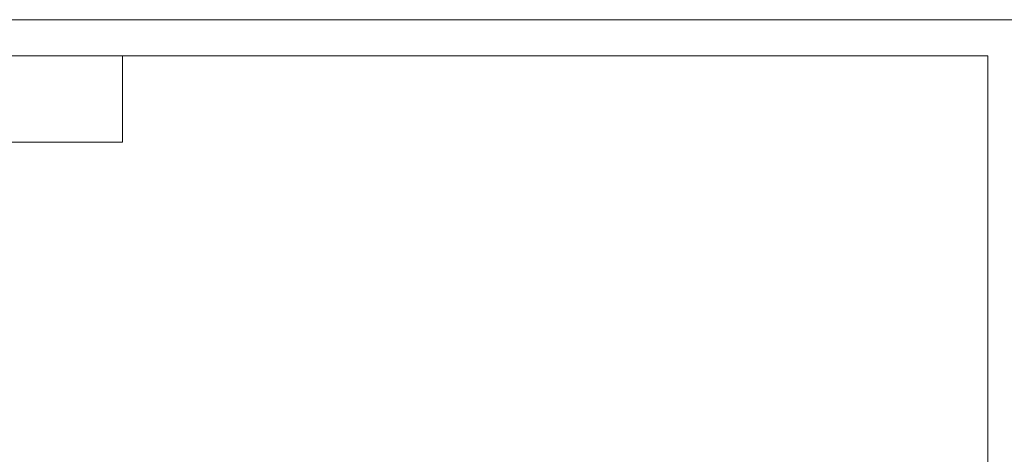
# Model space of a CAD drawing. Header units: millimetres. Extents: x -8713 to 3261, y -18743 to -8704.
# Tile 121 of 154: x 1584 to 2472, y -17204 to -16813. Entities that reach past the tile are written whole.
import ezdxf
from ezdxf.enums import TextEntityAlignment as Align

# ---------------------------------------------------------------- set-up
doc = ezdxf.new("R2010")
doc.units = ezdxf.units.MM
doc.header["$LTSCALE"] = 10
for name, color, linetype, lineweight in [('1轮廓实线层', 7, 'Continuous', 18), ('2细线层', 4, 'Continuous', 13), ('6文字层', 3, 'Continuous', 13), ('图框层', 7, 'Continuous', 18)]:
    doc.layers.add(name, color=color, linetype=linetype, lineweight=lineweight)
doc.styles.add('PC_TEXTSTYLE', font='ISOCP.SHX', dxfattribs={"width": 0.707, "bigfont": 'GBCBIG.SHX'})

# ---------------------------------------------------------------- blocks, each defined once
blk = doc.blocks.new('ZwmFrameMain_2_A4^_^无分区图框^_^portrait')
at = {"layer": '1轮廓实线层'}
for q in [(0, 287), (180, 0)]:
    blk.add_line((180, 287), q, dxfattribs=at)
at = {"layer": '2细线层'}
blk.add_line((185, 292), (-25, 292), dxfattribs=at)
blk = doc.blocks.new('ZwmFrameMain_2_图样代号')
at = {"layer": '2细线层', "linetype": 'Continuous'}
for p in [(60, 0), (0, -12)]:
    blk.add_line(p, (60, -12), dxfattribs=at)
at = {"layer": '6文字层', "style": 'PC_TEXTSTYLE', "width": 2.827942}
blk.add_attdef('图样代号', text='', height=7, rotation=180, dxfattribs=at).set_placement((58.24, -2.4), (2.35, -2.4), align=Align.FIT)

msp = doc.modelspace()

# ---------------------------------------------------------------- block references
at = {"layer": '图框层', "xscale": 6.5, "yscale": 6.5, "zscale": 6.5}
for name, p in [('ZwmFrameMain_2_A4^_^无分区图框^_^portrait', (1286.71, -18710.54)), ('ZwmFrameMain_2_图样代号', (1286.71, -16845.04))]:
    msp.add_blockref(name, p, dxfattribs=at)

doc.saveas('drawing.dxf')
